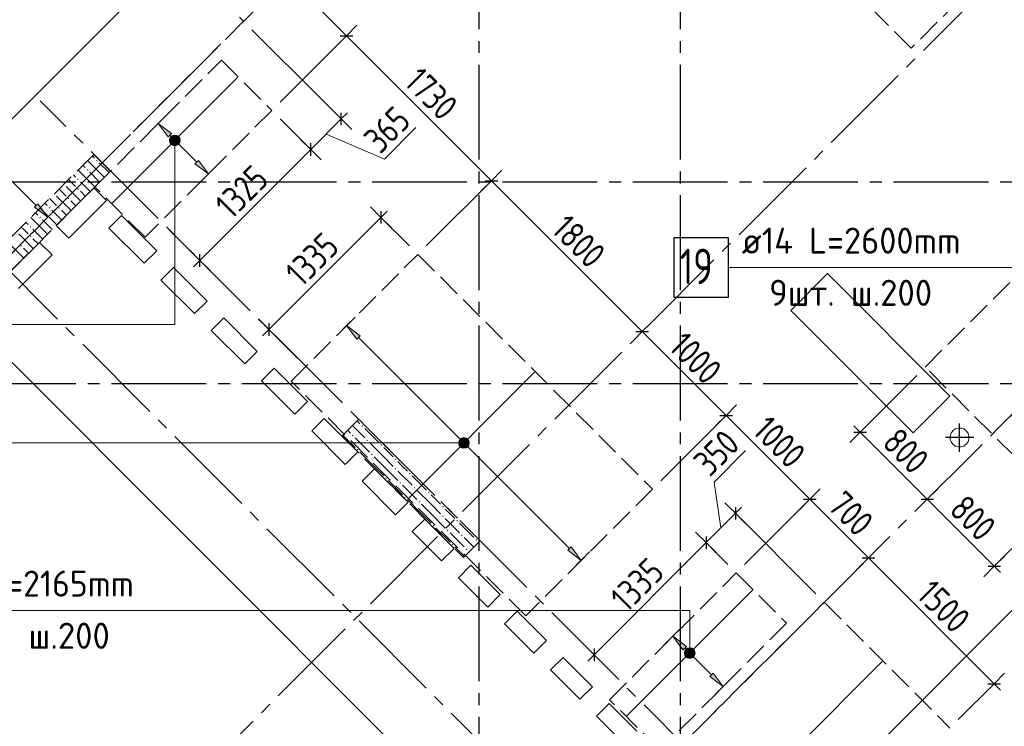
# Model space of a CAD drawing. Header units: millimetres. Extents: x 0 to 43617, y 0 to 59400.
# Tile 4 of 25: x 10749 to 19059, y 14441 to 20400. Entities that reach past the tile are written whole.
import ezdxf

# ---------------------------------------------------------------- set-up
doc = ezdxf.new("R2010")
doc.units = ezdxf.units.MM
doc.linetypes.add('______2', pattern=[270, 200, -70])
doc.linetypes.add('______5', pattern=[1100, 800, -100, 100, -100])
for name, color, linetype, lineweight in [('Standard', 7, 'Continuous', 25), ('ДОП Верх по У', 7, 'Continuous', 25), ('ЖБ Перекрытие верхний уровень', 7, 'Continuous', 35), ('ЖБ Пилон', 7, 'Continuous', 35), ('Оси', 40, '______5', 18), ('Позиционная метка номер позиции', 7, 'Continuous', 13), ('Примечания', 7, 'Continuous', 25)]:
    doc.layers.add(name, color=color, linetype=linetype, lineweight=lineweight)
doc.styles.add('GOST 2.304-81', font='txt')
doc.styles.add('ISOCPEUR', font='txt')

msp = doc.modelspace()

# ---------------------------------------------------------------- hatches: boundary and pattern name
at = {"layer": 'ДОП Верх по У', "linetype": 'Continuous', "lineweight": 13, "transparency": 33554687}
for points in [[(12002.4, 19411.1), (11917.5, 19524.2), (12030.7, 19439.3)], [(13593.4, 17707), (13508.6, 17820.1), (13621.7, 17735.3)], [(16347, 15086.6), (16262.1, 15199.7), (16375.3, 15114.8)]]:
    msp.add_hatch(color=7, dxfattribs=at).paths.add_polyline_path(points, flags=16)
for points in [[(12022.9, 19392.3), (12049.4, 19418.8), (12032.4, 19409.3)], [(12049.4, 19418.8), (12022.9, 19392.3), (12022.9, 19373.2)], [(12049.4, 19418.8), (12022.9, 19373.2), (12068.5, 19418.8)], [(12068.5, 19418.8), (12022.9, 19373.2), (12032.4, 19356.3)], [(12068.5, 19418.8), (12032.4, 19356.3), (12085.5, 19409.3)], [(12085.5, 19409.3), (12032.4, 19356.3), (12049.4, 19346.7)], [(12085.5, 19409.3), (12049.4, 19346.7), (12095, 19392.3)], [(12095, 19392.3), (12049.4, 19346.7), (12068.5, 19346.7)], [(12095, 19392.3), (12068.5, 19346.7), (12095, 19373.2)], [(12095, 19373.2), (12068.5, 19346.7), (12085.5, 19356.3)], [(12228.6, 19184.8), (12341.8, 19099.9), (12256.9, 19213.1)], [(10873.3, 18819.4), (10986.4, 18734.5), (10901.6, 18847.7)], [(14462.5, 16839.7), (14489, 16866.3), (14472, 16856.7)], [(14489, 16866.3), (14462.5, 16839.7), (14462.5, 16820.7)], [(14489, 16866.3), (14462.5, 16820.7), (14508.1, 16866.3)], [(14508.1, 16866.3), (14462.5, 16820.7), (14472, 16803.7)], [(14508.1, 16866.3), (14472, 16803.7), (14525, 16856.7)], [(14525, 16856.7), (14472, 16803.7), (14489, 16794.1)], [(14525, 16856.7), (14489, 16794.1), (14534.6, 16839.7)], [(14534.6, 16839.7), (14489, 16794.1), (14508.1, 16794.1)], [(14534.6, 16839.7), (14508.1, 16794.1), (14534.6, 16820.7)], [(14534.6, 16820.7), (14508.1, 16794.1), (14525, 16803.7)], [(15375.3, 15925.1), (15488.5, 15840.3), (15403.6, 15953.4)], [(16573.3, 14860.3), (16686.4, 14775.4), (16601.5, 14888.6)]]:
    msp.add_hatch(color=7, dxfattribs=at).paths.add_polyline_path(points)
at = {"layer": 'ЖБ Пилон', "linetype": 'Continuous', "lineweight": 18, "transparency": 33554687}
for points in [[(11394.5, 19213.1), (11401, 19219.6), (11407.5, 19213.1), (11401, 19206.6)], [(11314.5, 19133.1), (11321, 19139.6), (11327.5, 19133.1), (11321, 19126.6)], [(11234.5, 19053.1), (11241, 19059.6), (11247.4, 19053.1), (11241, 19046.6)], [(11125.5, 19015), (11127.5, 19013.1), (11121, 19006.6), (11119, 19008.5)], [(11234.5, 18973.1), (11241, 18979.6), (11247.4, 18973.1), (11241, 18966.6)], [(11045.5, 18935), (11047.4, 18933.1), (11041, 18926.6), (11039, 18928.5)], [(11154.4, 18893.1), (11160.9, 18899.6), (11167.4, 18893.1), (11160.9, 18886.6)], [(10994.5, 18813.1), (11001, 18819.6), (11007.5, 18813.1), (11001, 18806.6)], [(11074.5, 18813.1), (11081, 18819.6), (11087.5, 18813.1), (11081, 18806.6)], [(10914.5, 18733.1), (10921, 18739.6), (10927.5, 18733.1), (10921, 18726.6)], [(10834.5, 18653.1), (10841, 18659.6), (10847.4, 18653.1), (10841, 18646.6)], [(10834.5, 18573.1), (10841, 18579.6), (10847.4, 18573.1), (10841, 18566.6)], [(10754.5, 18493.1), (10760.9, 18499.6), (10767.4, 18493.1), (10760.9, 18486.6)], [(13634.5, 16973.1), (13641, 16979.6), (13647.4, 16973.1), (13641, 16966.6)], [(13554.4, 16893.1), (13560.9, 16899.6), (13567.4, 16893.1), (13560.9, 16886.6)], [(13674.5, 16853.1), (13681, 16859.6), (13687.5, 16853.1), (13681, 16846.6)], [(13794.5, 16813.1), (13801, 16819.6), (13807.5, 16813.1), (13801, 16806.6)], [(13594.5, 16773.1), (13601, 16779.6), (13607.5, 16773.1), (13601, 16766.6)], [(13714.5, 16733.1), (13721, 16739.6), (13727.5, 16733.1), (13721, 16726.6)], [(13914.5, 16693.1), (13921, 16699.6), (13927.5, 16693.1), (13921, 16686.6)], [(13914.5, 16613.1), (13921, 16619.6), (13927.5, 16613.1), (13921, 16606.6)], [(13834.5, 16533.1), (13841, 16539.6), (13847.4, 16533.1), (13841, 16526.6)], [(14034.5, 16573.1), (14041, 16579.6), (14047.4, 16573.1), (14041, 16566.6)], [(13954.4, 16493.1), (13960.9, 16499.6), (13967.4, 16493.1), (13960.9, 16486.6)], [(14074.5, 16453.1), (14081, 16459.6), (14087.5, 16453.1), (14081, 16446.6)], [(13994.5, 16373.1), (14001, 16379.6), (14007.5, 16373.1), (14001, 16366.6)], [(14194.5, 16413.1), (14201, 16419.6), (14207.5, 16413.1), (14201, 16406.6)], [(14114.5, 16333.1), (14121, 16339.6), (14127.5, 16333.1), (14121, 16326.6)], [(14314.5, 16293.1), (14321, 16299.6), (14327.5, 16293.1), (14321, 16286.6)], [(14314.5, 16213.1), (14321, 16219.6), (14327.5, 16213.1), (14321, 16206.6)], [(14234.5, 16133.1), (14241, 16139.6), (14247.4, 16133.1), (14241, 16126.6)], [(14434.5, 16173.1), (14441, 16179.6), (14447.4, 16173.1), (14441, 16166.6)], [(14354.4, 16093.1), (14360.9, 16099.6), (14367.4, 16093.1), (14360.9, 16086.6)], [(14474.5, 16053.1), (14481, 16059.6), (14487.5, 16053.1), (14481, 16046.6)], [(14394.5, 15973.1), (14401, 15979.6), (14407.5, 15973.1), (14401, 15966.6)], [(14594.5, 16013.1), (14601, 16019.6), (14607.5, 16013.1), (14601, 16006.6)], [(14514.5, 15933.1), (14521, 15939.6), (14527.5, 15933.1), (14521, 15926.6)]]:
    msp.add_hatch(color=7, dxfattribs=at).paths.add_polyline_path(points, flags=16)
at = {"layer": 'Позиционная метка номер позиции', "linetype": 'Continuous', "lineweight": 13, "transparency": 33554687}
for points in [[(12097.6, 19405.3), (12020.2, 19405.3), (12013.9, 19382.8)], [(12097.6, 19405.3), (12013.9, 19382.8), (12103.9, 19382.8)], [(12103.9, 19382.8), (12013.9, 19382.8), (12020.2, 19360.3)], [(12081.4, 19421.5), (12036.4, 19421.5), (12020.2, 19405.3)], [(12081.4, 19421.5), (12020.2, 19405.3), (12097.6, 19405.3)], [(12103.9, 19382.8), (12020.2, 19360.3), (12097.6, 19360.3)], [(12036.4, 19421.5), (12081.4, 19421.5), (12058.9, 19427.8)], [(12097.6, 19360.3), (12020.2, 19360.3), (12036.4, 19344.1)], [(12097.6, 19360.3), (12036.4, 19344.1), (12081.4, 19344.1)], [(12081.4, 19344.1), (12036.4, 19344.1), (12058.9, 19337.8)], [(14476, 16791.5), (14476, 16868.9), (14459.8, 16852.7)], [(14498.5, 16785.2), (14498.5, 16875.2), (14476, 16868.9)], [(14498.5, 16785.2), (14476, 16868.9), (14476, 16791.5)], [(14521, 16791.5), (14521, 16868.9), (14498.5, 16875.2)], [(14521, 16791.5), (14498.5, 16875.2), (14498.5, 16785.2)], [(14537.2, 16807.7), (14537.2, 16852.7), (14521, 16868.9)], [(14537.2, 16807.7), (14521, 16868.9), (14521, 16791.5)], [(14459.8, 16807.7), (14459.8, 16852.7), (14453.5, 16830.2)], [(14476, 16791.5), (14459.8, 16852.7), (14459.8, 16807.7)], [(14537.2, 16852.7), (14537.2, 16807.7), (14543.5, 16830.2)], [(16358.6, 15058.3), (16448.6, 15058.3), (16442.3, 15080.8)], [(16358.6, 15058.3), (16442.3, 15080.8), (16364.9, 15080.8)], [(16364.9, 15035.8), (16448.6, 15058.3), (16358.6, 15058.3)], [(16364.9, 15080.8), (16442.3, 15080.8), (16426, 15097)], [(16364.9, 15080.8), (16426, 15097), (16381.1, 15097)], [(16364.9, 15035.8), (16442.3, 15035.8), (16448.6, 15058.3)], [(16381.1, 15097), (16426, 15097), (16403.6, 15103.3)], [(16381.1, 15019.6), (16442.3, 15035.8), (16364.9, 15035.8)], [(16381.1, 15019.6), (16426, 15019.6), (16442.3, 15035.8)], [(16426, 15019.6), (16381.1, 15019.6), (16403.6, 15013.3)]]:
    msp.add_hatch(color=7, dxfattribs=at).paths.add_polyline_path(points)

# ---------------------------------------------------------------- linework, layer by layer
at = {"layer": 'Standard', "color": 7, "linetype": 'Continuous', "lineweight": 13, "transparency": 33554687}
for p, q in [((13012.3, 20760.4), (13507.3, 20265.5)), ((13507.3, 20265.5), (14730.6, 19042.2)), ((13462.9, 19563), (13516, 19616.1)), ((13205.4, 19305.5), (13462.9, 19563)), ((13827.9, 19225.1), (14093.2, 19490.4)), ((13334.2, 19434.2), (13827.9, 19225.1)), ((14730.6, 19042.2), (16003.4, 17769.4)), ((13797.7, 18733.3), (13850.7, 18786.3)), ((13797.7, 18733.3), (12852.3, 17787.9)), ((12270, 18370.1), (12217, 18317.1)), ((17172.5, 13467.6), (21846.5, 18141.6)), ((12852.3, 17787.9), (12799.2, 17734.9)), ((16003.4, 17769.4), (16710.5, 17062.3)), ((16710.5, 17062.3), (17417.6, 16355.2)), ((17843.1, 16922.1), (17790.1, 16975.1)), ((17843.1, 16922.1), (18408.8, 16356.4)), ((16609.9, 16501), (16875.4, 16766.4)), ((16665.2, 16113.3), (16609.9, 16501)), ((16788.9, 16237), (16841.9, 16290.1)), ((17417.6, 16355.2), (17912.6, 15860.2)), ((18408.8, 16356.4), (18974.5, 15790.7)), ((16788.9, 16237), (16541.4, 15989.5)), ((16541.4, 15989.5), (15596, 15044.1)), ((17912.6, 15860.2), (18973.2, 14799.5)), ((18974.5, 15790.7), (19027.5, 15737.7)), ((15596, 15044.1), (15543, 14991.1)), ((18973.2, 14799.5), (19026.3, 14746.5))]:
    msp.add_line(p, q, dxfattribs=at)
at = {"layer": 'Standard', "color": 251, "linetype": 'Continuous', "lineweight": -3, "true_color": 0x656565, "transparency": 33554687}
for p, q in [((13507.3, 20265.5), (13595.7, 20353.8)), ((13507.3, 20265.5), (12947.1, 19705.2)), ((13507.3, 20265.5), (13418.9, 20177.1)), ((13462.9, 19563), (13374.5, 19651.4)), ((13462.9, 19563), (13551.3, 19474.6)), ((13205.4, 19305.5), (13117, 19393.9)), ((13205.4, 19305.5), (13293.8, 19217.1)), ((14730.6, 19042.2), (14819, 19130.5)), ((14730.6, 19042.2), (14180.4, 18492)), ((14730.6, 19042.2), (14642.2, 18953.8)), ((13797.7, 18733.3), (13709.3, 18821.7)), ((13797.7, 18733.3), (13886.1, 18644.9)), ((13797.7, 18733.3), (14039, 18492)), ((12270, 18370.1), (12011.7, 18628.4)), ((12270, 18370.1), (12181.7, 18458.5)), ((12270, 18370.1), (12358.4, 18281.7)), ((12852.3, 17787.9), (12763.9, 17876.3)), ((12852.3, 17787.9), (12940.7, 17699.5)), ((12852.3, 17787.9), (13093.6, 17546.6)), ((16003.4, 17769.4), (16091.8, 17857.8)), ((16003.4, 17769.4), (15915, 17681)), ((16003.4, 17769.4), (16003.4, 17769.4)), ((16710.5, 17062.3), (16798.9, 17150.7)), ((16710.5, 17062.3), (16160.3, 16512.1)), ((16710.5, 17062.3), (16622.1, 16973.9)), ((17843.1, 16922.1), (17931.5, 17010.5)), ((17843.1, 16922.1), (17754.7, 16833.7)), ((17417.6, 16355.2), (17506, 16443.5)), ((18408.8, 16356.4), (18497.2, 16444.8)), ((16788.9, 16237), (16700.5, 16325.4)), ((17417.6, 16355.2), (16867.4, 15805)), ((17417.6, 16355.2), (17329.2, 16266.8)), ((18408.8, 16356.4), (18320.4, 16268)), ((18408.8, 16356.4), (18408.8, 16356.4)), ((16788.9, 16237), (16877.3, 16148.6)), ((16788.9, 16237), (17468.5, 15557.5)), ((18974.5, 15790.7), (19452, 16268.2)), ((16541.4, 15989.5), (16453, 16077.9)), ((16541.4, 15989.5), (16629.8, 15901.1)), ((16541.4, 15989.5), (16726, 15805)), ((17912.6, 15860.2), (18001, 15948.6)), ((18974.5, 15790.7), (19062.9, 15879.1)), ((17912.6, 15860.2), (17824.2, 15771.8)), ((17912.6, 15860.2), (17912.6, 15860.2)), ((18974.5, 15790.7), (18886.1, 15702.3)), ((15596, 15044.1), (15507.6, 15132.5)), ((15596, 15044.1), (15684.4, 14955.7)), ((15596, 15044.1), (15780.6, 14859.6)), ((18973.2, 14799.5), (19061.6, 14887.9)), ((18973.2, 14799.5), (18670.5, 14496.8)), ((18973.2, 14799.5), (18884.9, 14711.1))]:
    msp.add_line(p, q, dxfattribs=at)
at = {"layer": 'Standard', "color": 7, "linetype": 'Continuous', "lineweight": 25, "transparency": 33554687}
for p, q in [((13454.3, 20265.5), (13560.3, 20265.5)), ((13462.9, 19510), (13462.9, 19616.1)), ((13205.4, 19252.4), (13205.4, 19358.5)), ((14677.6, 19042.2), (14783.6, 19042.2)), ((13797.7, 18786.3), (13797.7, 18680.3)), ((12270, 18317.1), (12270, 18423.2)), ((12852.3, 17840.9), (12852.3, 17734.9)), ((15950.4, 17769.4), (16056.4, 17769.4)), ((16657.5, 17062.3), (16763.5, 17062.3)), ((17790.1, 16922.1), (17896.2, 16922.1)), ((16788.9, 16290.1), (16788.9, 16184)), ((17364.6, 16355.2), (17470.6, 16355.2)), ((18355.8, 16356.4), (18461.8, 16356.4)), ((16541.4, 16042.6), (16541.4, 15936.5)), ((17859.5, 15860.2), (17965.6, 15860.2)), ((18921.5, 15790.7), (19027.5, 15790.7)), ((15596, 15097.2), (15596, 14991.1)), ((18920.2, 14799.5), (19026.3, 14799.5))]:
    msp.add_line(p, q, dxfattribs=at)
at = {"layer": 'Standard', "color": 8, "linetype": '______5', "lineweight": -3, "transparency": 33554687}
for p, q in [((18681.1, 16756.9), (18681.1, 16995.9)), ((18800.6, 16876.4), (18561.6, 16876.4))]:
    msp.add_line(p, q, dxfattribs=at)
at = {"layer": 'Standard', "color": 251, "linetype": 'Continuous', "lineweight": -3, "true_color": 0x656565, "transparency": 33554687}
for points in [[(13462.9, 19563), (13304, 19721.9), (13304, 19721.9), (12709.6, 20316.3)], [(13205.4, 19305.5), (13087.9, 19423), (13087.9, 19423), (12947.1, 19563.8)], [(17843.1, 16922.1), (18270.7, 17349.7), (18270.7, 17349.7), (18320.6, 17399.6)]]:
    msp.add_lwpolyline(points, dxfattribs=at)
at = {"layer": 'Standard', "color": 7, "linetype": 'Continuous', "lineweight": 13, "transparency": 33554687}
msp.add_lwpolyline([(12270, 18370.1), (12565.1, 18665.2), (12565.1, 18665.2), (13205.4, 19305.5)], dxfattribs=at)
at = {"layer": 'ДОП Верх по У', "color": 7, "linetype": 'Continuous', "lineweight": 18, "transparency": 33554687}
for p, q in [((12068.3, 20947.8), (9877.7, 18757.1)), ((12588.6, 19912.4), (11529.3, 18853.1)), ((18961.9, 16909.5), (20790.5, 18738.1)), ((15094.7, 17426.4), (14035.5, 16367.1)), ((16933.2, 15587.9), (15873.9, 14528.6)), ((18029.2, 14986.8), (15838.6, 12796.2))]:
    msp.add_line(p, q, dxfattribs=at)
at = {"layer": 'ДОП Верх по У', "color": 251, "linetype": 'Continuous', "lineweight": 13, "true_color": 0x494949, "transparency": 33554687}
for p, q in [((11917.5, 19524.2), (11988.2, 19594.9)), ((11917.5, 19524.2), (11846.8, 19453.5)), ((11917.5, 19524.2), (12030.7, 19439.3)), ((12002.4, 19411.1), (11917.5, 19524.2)), ((11917.5, 19524.2), (11917.5, 19524.2)), ((12030.7, 19439.3), (12002.4, 19411.1)), ((12016.5, 19425.2), (12037.7, 19404)), ((12085.5, 19409.3), (12085.5, 19409.3)), ((10441.9, 19279), (10887.4, 18833.5)), ((12032.4, 19356.3), (12032.4, 19356.3)), ((12080.2, 19361.6), (12242.8, 19198.9)), ((12256.9, 19213.1), (12228.6, 19184.8)), ((12341.8, 19099.9), (12256.9, 19213.1)), ((12228.6, 19184.8), (12341.8, 19099.9)), ((12341.8, 19099.9), (12412.5, 19170.6)), ((12341.8, 19099.9), (12271.1, 19029.2)), ((12341.8, 19099.9), (12341.8, 19099.9)), ((10901.6, 18847.7), (10873.3, 18819.4)), ((10873.3, 18819.4), (10986.4, 18734.5)), ((10986.4, 18734.5), (10901.6, 18847.7)), ((10986.4, 18734.5), (11057.1, 18805.2)), ((10986.4, 18734.5), (10915.7, 18663.8)), ((10986.4, 18734.5), (10986.4, 18734.5)), ((13508.6, 17820.1), (13579.3, 17890.9)), ((13508.6, 17820.1), (13437.9, 17749.4)), ((13508.6, 17820.1), (13621.7, 17735.3)), ((13593.4, 17707), (13508.6, 17820.1)), ((13508.6, 17820.1), (13508.6, 17820.1)), ((13621.7, 17735.3), (13593.4, 17707)), ((13607.6, 17721.2), (14477.3, 16851.4)), ((14472, 16803.7), (14472, 16803.7)), ((14519.7, 16809), (15389.5, 15939.3)), ((14525, 16856.7), (14525, 16856.7)), ((15403.6, 15953.4), (15375.3, 15925.1)), ((15375.3, 15925.1), (15488.5, 15840.3)), ((15488.5, 15840.3), (15403.6, 15953.4)), ((15488.5, 15840.3), (15559.2, 15911)), ((15488.5, 15840.3), (15417.8, 15769.5)), ((15488.5, 15840.3), (15488.5, 15840.3)), ((16262.1, 15199.7), (16332.8, 15270.4)), ((16262.1, 15199.7), (16191.4, 15129)), ((16262.1, 15199.7), (16375.3, 15114.8)), ((16347, 15086.6), (16262.1, 15199.7)), ((16262.1, 15199.7), (16262.1, 15199.7)), ((16375.3, 15114.8), (16347, 15086.6)), ((16361.1, 15100.7), (16382.3, 15079.5)), ((16430.1, 15084.8), (16430.1, 15084.8)), ((16377, 15031.8), (16377, 15031.8)), ((16424.8, 15037.1), (16587.4, 14874.4)), ((16601.5, 14888.6), (16573.3, 14860.3)), ((16686.4, 14775.4), (16601.5, 14888.6)), ((16573.3, 14860.3), (16686.4, 14775.4)), ((16686.4, 14775.4), (16757.1, 14846.1)), ((16686.4, 14775.4), (16615.7, 14704.7)), ((16686.4, 14775.4), (16686.4, 14775.4))]:
    msp.add_line(p, q, dxfattribs=at)
at = {"layer": 'ДОП Верх по У', "color": 7, "linetype": 'Continuous', "lineweight": 13, "transparency": 33554687}
for p, q in [((16822.7, 18309.7), (18930.7, 18309.7)), ((9912.7, 15416.8), (11976.7, 15416.8))]:
    msp.add_line(p, q, dxfattribs=at)
at = {"layer": 'ДОП Верх по У', "color": 7, "linetype": 'Continuous', "lineweight": 25, "transparency": 33554687}
msp.add_lwpolyline([(16270.7, 18059.7), (16730.7, 18059.7), (16730.7, 18559.7), (16270.7, 18559.7), (16270.7, 18059.7)], dxfattribs=at)
at = {"layer": 'ДОП Верх по У', "color": 251, "linetype": 'Continuous', "lineweight": 13, "true_color": 0x494949, "transparency": 33554687}
for centre in [(12058.9, 19382.8), (14498.5, 16830.2)]:
    msp.add_circle(centre, 37.5, dxfattribs=at)
at = {"layer": 'ЖБ Перекрытие верхний уровень', "color": 7, "linetype": 'Continuous', "lineweight": 18, "transparency": 33554687}
for p, q in [((11057.1, 18663.8), (11375.3, 18982)), ((11375.3, 18982), (11481.4, 18875.9)), ((11481.4, 18875.9), (11163.2, 18557.7)), ((11502.6, 18642.6), (11608.7, 18748.6)), ((11608.7, 18748.6), (11905.7, 18451.6)), ((11163.2, 18557.7), (11057.1, 18663.8)), ((11799.6, 18345.6), (11502.6, 18642.6)), ((10632.9, 18239.5), (10915.7, 18522.4)), ((10915.7, 18522.4), (11021.8, 18416.3)), ((11905.7, 18451.6), (11799.6, 18345.6)), ((11021.8, 18416.3), (10738.9, 18133.4)), ((11941, 18204.2), (12047.1, 18310.2)), ((12047.1, 18310.2), (12329.9, 18027.4)), ((12223.8, 17921.3), (11941, 18204.2)), ((17567.4, 18258.8), (17256.3, 17947.7)), ((18599.8, 17226.4), (17567.4, 18258.8)), ((12329.9, 18027.4), (12223.8, 17921.3)), ((12365.3, 17779.9), (12471.3, 17886)), ((12471.3, 17886), (12754.2, 17603.1)), ((17256.3, 17947.7), (18288.7, 16915.3)), ((12648.1, 17497.1), (12365.3, 17779.9)), ((10526.8, 17666.8), (15264.4, 12929.2)), ((12754.2, 17603.1), (12648.1, 17497.1)), ((12789.5, 17355.6), (12895.6, 17461.7)), ((12895.6, 17461.7), (13178.4, 17178.9)), ((13072.4, 17072.8), (12789.5, 17355.6)), ((18288.7, 16915.3), (18599.8, 17226.4)), ((13178.4, 17178.9), (13072.4, 17072.8)), ((13213.8, 16931.4), (13319.9, 17037.4)), ((13319.9, 17037.4), (13602.7, 16754.6)), ((18668.5, 16956.1), (18644.5, 16948.3)), ((18693.7, 16956.1), (18668.5, 16956.1)), ((18717.7, 16948.3), (18693.7, 16956.1)), ((13496.6, 16648.5), (13213.8, 16931.4)), ((18609.2, 16913), (18601.4, 16889)), ((18601.4, 16889), (18601.4, 16863.8)), ((18624.1, 16933.4), (18609.2, 16913)), ((18644.5, 16948.3), (18624.1, 16933.4)), ((18738.1, 16933.4), (18717.7, 16948.3)), ((18753, 16913), (18738.1, 16933.4)), ((18760.8, 16889), (18753, 16913)), ((18760.8, 16863.8), (18760.8, 16889)), ((18601.4, 16863.8), (18609.2, 16839.8)), ((18609.2, 16839.8), (18624.1, 16819.4)), ((18624.1, 16819.4), (18644.5, 16804.5)), ((18644.5, 16804.5), (18668.5, 16796.7)), ((18668.5, 16796.7), (18693.7, 16796.7)), ((18693.7, 16796.7), (18717.7, 16804.5)), ((18717.7, 16804.5), (18738.1, 16819.4)), ((18738.1, 16819.4), (18753, 16839.8)), ((18753, 16839.8), (18760.8, 16863.8)), ((13602.7, 16754.6), (13496.6, 16648.5)), ((13638.1, 16507.1), (13744.1, 16613.2)), ((13744.1, 16613.2), (14027, 16330.3)), ((13920.9, 16224.3), (13638.1, 16507.1)), ((14027, 16330.3), (13920.9, 16224.3)), ((14062.3, 16082.8), (14168.4, 16188.9)), ((14168.4, 16188.9), (14415.9, 15941.4)), ((14309.8, 15835.4), (14062.3, 16082.8)), ((14415.9, 15941.4), (14309.8, 15835.4)), ((14451.2, 15693.9), (14557.3, 15800)), ((14557.3, 15800), (14804.8, 15552.5)), ((14698.7, 15446.4), (14451.2, 15693.9)), ((14804.8, 15552.5), (14698.7, 15446.4)), ((14840.1, 15305), (14946.2, 15411.1)), ((14946.2, 15411.1), (15193.7, 15163.6)), ((15087.6, 15057.5), (14840.1, 15305)), ((15193.7, 15163.6), (15087.6, 15057.5)), ((15229.1, 14916.1), (15335.1, 15022.2)), ((15335.1, 15022.2), (15582.6, 14774.7)), ((15476.5, 14668.6), (15229.1, 14916.1)), ((15582.6, 14774.7), (15476.5, 14668.6)), ((15618, 14527.2), (15724, 14633.3)), ((15724, 14633.3), (15957.4, 14399.9)), ((15851.3, 14293.9), (15618, 14527.2))]:
    msp.add_line(p, q, dxfattribs=at)
at = {"layer": 'ЖБ Пилон', "color": 253, "linetype": '______2', "lineweight": 13, "true_color": 0xa0a0a0, "transparency": 33554687}
for p, q in [((11375.3, 19264.8), (10350, 18239.5)), ((11516.7, 19123.4), (11375.3, 19264.8)), ((10491.4, 18098.1), (11516.7, 19123.4)), ((13610.1, 17030.1), (13468.7, 16888.6)), ((14635.4, 16004.8), (13610.1, 17030.1)), ((13468.7, 16888.6), (14494, 15863.3)), ((14494, 15863.3), (14635.4, 16004.8))]:
    msp.add_line(p, q, dxfattribs=at)
at = {"layer": 'ЖБ Пилон', "color": 9, "linetype": 'Continuous', "lineweight": 18, "true_color": 0xc7c7c7, "transparency": 33554687}
for p, q in [((11421, 19113.1), (11322.3, 19211.8)), ((11362.3, 19251.8), (11381, 19233.1)), ((11341, 19033.1), (11242.3, 19131.8)), ((11282.3, 19171.8), (11301, 19153.1)), ((11341, 19113.1), (11421, 19033.1)), ((11421, 19193.1), (11501, 19113.1)), ((11421, 19113.1), (11463.7, 19070.4)), ((11181, 19033.1), (11162.3, 19051.8)), ((11221, 18993.1), (11181, 19033.1)), ((11202.3, 19091.8), (11221, 19073.1)), ((11260.9, 19033.1), (11341, 18953.1)), ((11341, 19033.1), (11383.7, 18990.4)), ((11421, 19033.1), (11423.7, 19030.4)), ((11082.3, 18971.8), (11141, 18913.1)), ((11141, 18993.1), (11260.9, 18873.1)), ((11260.9, 18953.1), (11303.7, 18910.4)), ((11021, 18873.1), (11002.3, 18891.8)), ((11060.9, 18833.1), (11021, 18873.1)), ((11060.9, 18913.1), (11181, 18793.1)), ((11181, 18873.1), (11223.7, 18830.4)), ((11021, 18713.1), (10922.3, 18811.8)), ((10962.3, 18851.8), (10981, 18833.1)), ((11021, 18793.1), (11101, 18713.1)), ((11101, 18793.1), (11143.7, 18750.4)), ((10941, 18633.1), (10842.3, 18731.8)), ((10882.3, 18771.8), (10901, 18753.1)), ((10941, 18713.1), (11021, 18633.1)), ((11021, 18713.1), (11063.7, 18670.4)), ((10781, 18633.1), (10762.3, 18651.8)), ((10821, 18593.1), (10781, 18633.1)), ((10802.3, 18691.8), (10821, 18673.1)), ((10860.9, 18633.1), (10941, 18553.1)), ((10941, 18633.1), (10983.7, 18590.4)), ((11021, 18633.1), (11023.7, 18630.4)), ((10741, 18593.1), (10860.9, 18473.1)), ((10860.9, 18553.1), (10903.7, 18510.4)), ((10660.9, 18513.1), (10781, 18393.1)), ((10781, 18473.1), (10823.7, 18430.4)), ((13557.1, 16977), (13660.9, 16873.1)), ((13621, 16993.1), (13597.1, 17017)), ((13660.9, 16953.1), (13781, 16833.1)), ((13477.1, 16897), (13581, 16793.1)), ((13517.1, 16937), (13541, 16913.1)), ((13581, 16873.1), (13701, 16753.1)), ((13821, 16713.1), (13701, 16833.1)), ((13821, 16793.1), (13901, 16713.1)), ((13741, 16633.1), (13621, 16753.1)), ((13741, 16713.1), (13821, 16633.1)), ((13821, 16713.1), (13901, 16633.1)), ((13741, 16633.1), (13821, 16553.1)), ((13821, 16633.1), (13941, 16513.1)), ((13981, 16633.1), (13941, 16673.1)), ((14021, 16593.1), (13981, 16633.1)), ((13941, 16593.1), (14060.9, 16473.1)), ((14060.9, 16553.1), (14181, 16433.1)), ((13860.9, 16513.1), (13981, 16393.1)), ((13981, 16473.1), (14101, 16353.1)), ((14221, 16313.1), (14101, 16433.1)), ((14221, 16393.1), (14301, 16313.1)), ((14141, 16233.1), (14021, 16353.1)), ((14141, 16313.1), (14221, 16233.1)), ((14221, 16313.1), (14301, 16233.1)), ((14141, 16233.1), (14221, 16153.1)), ((14221, 16233.1), (14341, 16113.1)), ((14381, 16233.1), (14341, 16273.1)), ((14421, 16193.1), (14381, 16233.1)), ((14341, 16193.1), (14460.9, 16073.1)), ((14460.9, 16153.1), (14581, 16033.1)), ((14260.9, 16113.1), (14381, 15993.1)), ((14381, 16073.1), (14501, 15953.1)), ((14582.4, 15951.7), (14501, 16033.1)), ((14621, 15993.1), (14622.4, 15991.7)), ((14502.4, 15871.7), (14421, 15953.1)), ((14541, 15913.1), (14542.4, 15911.7))]:
    msp.add_line(p, q, dxfattribs=at)
at = {"layer": 'Оси', "color": 8, "linetype": '______5', "lineweight": -3, "transparency": 33554687}
for p, q in [((14624, 57420), (14624, 7100)), ((16324, 57420), (16324, 7100)), ((9515.6, 17263.7), (28171.9, 35920)), ((12153.1, 13919.1), (31163, 32929)), ((14415.9, 12363.5), (33072.2, 31019.8)), ((16513.2, 12429.9), (7199.9, 21743.2)), ((17361.8, 13278.4), (10922.8, 19717.4)), ((33224, 19030), (3600, 19030)), ((33224, 17330), (3600, 17330))]:
    msp.add_line(p, q, dxfattribs=at)
at = {"layer": 'Позиционная метка номер позиции', "color": 7, "linetype": 'Continuous', "lineweight": 13, "transparency": 33554687}
for p, q in [((12013.9, 19382.8), (12013.9, 19382.8)), ((12058.9, 19427.8), (12058.9, 19427.8)), ((12103.9, 19382.8), (12103.9, 19382.8)), ((12058.9, 19337.8), (12058.9, 19337.8)), ((14498.5, 16875.2), (14498.5, 16875.2)), ((14498.5, 16830.2), (8363.4, 16830.2)), ((14453.5, 16830.2), (14453.5, 16830.2)), ((14543.5, 16830.2), (14543.5, 16830.2)), ((14498.5, 16785.2), (14498.5, 16785.2)), ((16358.6, 15058.3), (16358.6, 15058.3)), ((16403.6, 15103.3), (16403.6, 15103.3)), ((16448.6, 15058.3), (16448.6, 15058.3)), ((16403.6, 15013.3), (16403.6, 15013.3))]:
    msp.add_line(p, q, dxfattribs=at)
for points in [[(12058.9, 19382.8), (12058.9, 17830.2), (7434.1, 17830.2)], [(19712.1, 17659.7), (19712.1, 18309.7), (16730.7, 18309.7)], [(16403.6, 15058.3), (16403.6, 15416.8), (9776.7, 15416.8)]]:
    msp.add_lwpolyline(points, dxfattribs=at)
for centre in [(12058.9, 19382.8), (14498.5, 16830.2), (16403.6, 15058.3)]:
    msp.add_circle(centre, 45, dxfattribs=at)
at = {"layer": 'Примечания', "color": 7, "linetype": '______2', "lineweight": 18, "transparency": 33554687}
for p, q in [((18273.1, 20159.3), (16576.1, 21856.4)), ((19828.8, 21715), (18273.1, 20159.3)), ((11649, 21377), (12638.9, 20387)), ((12638.9, 20387), (10438.4, 18186.5)), ((11382.9, 18989.6), (12452.1, 20058.8)), ((12452.1, 20058.8), (12876.3, 19634.5)), ((12876.3, 19634.5), (11807.2, 18565.4)), ((18391.3, 17470.3), (20229.8, 19308.8)), ((11807.2, 18565.4), (11382.9, 18989.6)), ((13040.6, 17352.1), (14109.7, 18421.3)), ((14109.7, 18421.3), (16089.6, 16441.4)), ((19522.7, 16338.9), (18391.3, 17470.3)), ((15020.5, 15372.2), (13040.6, 17352.1)), ((16089.6, 16441.4), (15020.5, 15372.2)), ((15727.6, 14665.1), (16796.7, 15734.3)), ((16796.7, 15734.3), (17221, 15310)), ((15338.7, 13286.3), (17539.2, 15486.8)), ((17539.2, 15486.8), (18599.8, 14426.1)), ((17221, 15310), (16151.8, 14240.9)), ((16151.8, 14240.9), (15727.6, 14665.1))]:
    msp.add_line(p, q, dxfattribs=at)

# ---------------------------------------------------------------- texts
at = {"layer": 'Standard', "color": 7, "linetype": 'Continuous', "lineweight": 25, "transparency": 33554687, "char_height": 220, "attachment_point": 7, "style": 'GOST 2.304-81'}
for s, insert, width, rotation in [('1730', (13982.9, 19860.6), 610.171, 315), ('365', (13792.6, 19260.4), 500.821, 45), ('1325', (12536.5, 18707.4), 594.595, 45), ('1335', (13129.3, 18135.7), 579.019, 45), ('1800', (15225.4, 18618.1), 625.747, 315), ('1000', (16215.4, 17628.1), 625.725, 315), ('350', (16574.6, 16536.3), 500.821, 45), ('1000', (16922.5, 16921), 625.725, 315), ('800', (18017.6, 16818.4), 531.968, 315), ('700', (17556.7, 16286.8), 531.968, 315), ('800', (18583.2, 16252.7), 531.964, 315), ('1335', (15873.1, 15391.9), 579.015, 45), ('1500', (18306.9, 15536.6), 610.158, 315)]:
    msp.add_mtext(s, dxfattribs=dict(at, insert=insert, width=width, rotation=rotation))
at = {"layer": 'ДОП Верх по У', "color": 7, "linetype": 'Continuous', "lineweight": 13, "transparency": 33554687, "attachment_point": 7, "style": 'ISOCPEUR'}
for s, insert, char_height, width in [('\\W0.96;ø14 L=2600mm ', (16842.7, 18427), 220, 2172.599), ('\\W0.75;19', (16320.7, 18169.7), 300, 472.272), ('\\W0.97;9шт. ш.200 ', (17073.7, 17987), 220, 1712.324), ('\\W0.94;ø14 L=2165mm ', (9932.7, 15534.2), 220, 2126.488), ('\\W0.97;4шт. ш.200 ', (10130.7, 15094.2), 220, 1734.412)]:
    msp.add_mtext(s, dxfattribs=dict(at, insert=insert, char_height=char_height, width=width))

doc.saveas('drawing.dxf')
